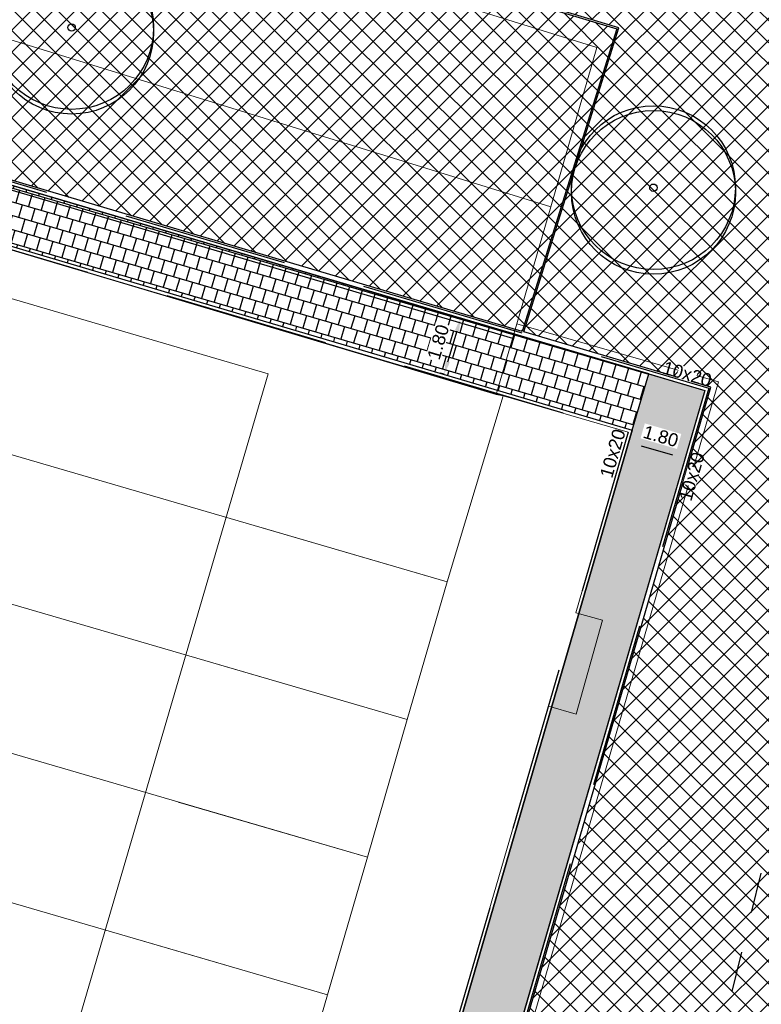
# Model space of a CAD drawing. Header units: metres. Extents: x 252743 to 254903, y 592696 to 593766.
# Tile 104 of 174: x 253924 to 253947, y 592952 to 592982. Entities that reach past the tile are written whole.
import ezdxf
from ezdxf.lldxf.tags import DXFTag

# ---------------------------------------------------------------- set-up
doc = ezdxf.new("R2010")
doc.units = ezdxf.units.M
for name, pattern in [('DASHED', [19.05, 12.7, -6.35]), ('IMPORT-KG-KADASTRAAL-SO _2_', [0]), ('IMPORT-KG-PERCEEL-SO _2_', [0]), ('JIS_02_1.2', [2.5, 1.25, -1.25])]:
    doc.linetypes.add(name, pattern=pattern)
for name, color, linetype, lineweight in [('132034000_dwg', 8, 'Continuous', 5), ('B-BH-KG-GRENS_KADASTRAAL-G', 250, 'IMPORT-KG-KADASTRAAL-SO _2_', 18), ('B-BH-KG-GRENS_PERCEEL-G', 250, 'IMPORT-KG-PERCEEL-SO _2_', 18), ('B-BH-VH-OPENVERHARDING-G', 250, 'Continuous', 18), ('N-woningen', 1, 'Continuous', 0)]:
    doc.layers.add(name, color=color, linetype=linetype, lineweight=lineweight)
doc.layers.add('ALGEMEEN HULP', color=6, linetype='Continuous', plot=False)
doc.layers.add('B-WE-KG-GRENS_PERCEEL-G', color=7, linetype='KG-PERCEEL-SO', lineweight=18, true_color=0x00a6ff)
for name, color, linetype in [('N-GR-ARC-GROENVOORZIENING-N', 82, 'Continuous'), ('N-GR-BOOM', 3, 'Continuous'), ('N-WB-ARC-BETONTEGEL 30X30', 8, 'Continuous'), ('N-WB-BAND OPSLUITBAND 10x20', 7, 'DASHED'), ('N-WB-BAND TEKST 200', 7, 'Continuous'), ('N-WB-KANTVERHARDING', 2, 'Continuous'), ('N-WB-MAATVOERING-VERHARDINGEN', 7, 'Continuous')]:
    doc.layers.add(name, color=color, linetype=linetype)
doc.layers.get('0').freeze()
doc.styles.add('N_STANDARD 200', font='arial.ttf', dxfattribs={"height": 0.4})
doc.styles.get("Standard").update_dxf_attribs({"font": 'simplex.shx'})
tags = doc.linetypes.add('KG-PERCEEL-SO', pattern='A,5.5,-2,["P",Standard,S=1.8,R=0,X=-0.5,Y=-0.9],-2,5.5,-2,[5,NLCS.SHX,S=0.75,R=0,X=0,Y=0],-2', length=19).pattern_tags.tags
tags[6] = DXFTag(74, 10)
doc.dimstyles.new('N_DIMENSION 200', dxfattribs={"dimtxt": 0.4, "dimasz": 0.4, "dimexe": 0.125, "dimexo": 0.125, "dimgap": 0.25, "dimtad": 1, "dimzin": 3, "dimdsep": 46, "dimtxsty": 'N_STANDARD 200', "dimcen": 0, "dimazin": 3, "dimtfac": 1, "dimtix": 1, "dimtmove": 2, "dimatfit": 3, "dimfxl": 0.125, "dimfxlon": 1, "dimtfill": 1, "dimtolj": 1, "dimtzin": 0, "dimarcsym": 0})

# ---------------------------------------------------------------- blocks, each defined once
blk = doc.blocks.new('*D453')
at = {"layer": 'Defpoints', "color": 0, "transparency": 16777216}
for p in [(253942.445, 592969.131), (253944.174, 592968.629), (253944.174, 592968.629)]:
    blk.add_point(p, dxfattribs=at)
at = {"layer": 'N-WB-MAATVOERING-VERHARDINGEN', "color": 0, "lineweight": -2, "transparency": 16777216}
for p, q in [((253942.445, 592969.131), (253942.411, 592969.011)), ((253942.83, 592969.02), (253943.79, 592968.741)), ((253944.174, 592968.629), (253944.139, 592968.509))]:
    blk.add_line(p, q, dxfattribs=at)
at = {"layer": 'N-WB-MAATVOERING-VERHARDINGEN', "color": 0, "transparency": 16777216}
for points in [[(253942.848, 592969.084), (253942.811, 592968.956), (253942.445, 592969.131)], [(253943.808, 592968.805), (253943.771, 592968.676), (253944.174, 592968.629)]]:
    blk.add_solid(points, dxfattribs=at)
at = {"layer": 'N-WB-MAATVOERING-VERHARDINGEN', "color": 0, "transparency": 16777216, "insert": (253943.436, 592969.316), "char_height": 0.4, "attachment_point": 5, "rotation": 343.7844, "style": 'N_STANDARD 200', "bg_fill": 3, "box_fill_scale": 1.1, "bg_fill_color": 256, "bg_fill_true_color": 13158600, "bg_fill_transparency": 0}
blk.add_mtext('\\A1;1.80', dxfattribs=at)
blk = doc.blocks.new('*D454')
at = {"layer": 'Defpoints', "color": 0, "transparency": 16777216}
for p in [(253937.282, 592972.947), (253937.282, 592972.947), (253936.771, 592971.221)]:
    blk.add_point(p, dxfattribs=at)
at = {"layer": 'N-WB-MAATVOERING-VERHARDINGEN', "color": 0, "lineweight": -2, "transparency": 16777216}
for p, q in [((253937.282, 592972.947), (253937.162, 592972.982)), ((253936.885, 592971.605), (253937.169, 592972.563)), ((253936.771, 592971.221), (253936.651, 592971.257))]:
    blk.add_line(p, q, dxfattribs=at)
at = {"layer": 'N-WB-MAATVOERING-VERHARDINGEN', "color": 0, "transparency": 16777216}
for points in [[(253937.105, 592972.582), (253937.232, 592972.544), (253937.282, 592972.947)], [(253936.821, 592971.624), (253936.948, 592971.586), (253936.771, 592971.221)]]:
    blk.add_solid(points, dxfattribs=at)
at = {"layer": 'N-WB-MAATVOERING-VERHARDINGEN', "color": 0, "transparency": 16777216, "insert": (253936.591, 592972.213), "char_height": 0.4, "attachment_point": 5, "rotation": 73.499, "style": 'N_STANDARD 200', "bg_fill": 3, "box_fill_scale": 1.1, "bg_fill_color": 256, "bg_fill_true_color": 13158600, "bg_fill_transparency": 0}
blk.add_mtext('\\A1;1.80', dxfattribs=at)
blk = doc.blocks.new("'BOOM")
for centre, radius in [((0, 0), 2.8), ((0.002, -0.159), 2.8), ((0, 0), 0.126)]:
    blk.add_circle(centre, radius)
blk = doc.blocks.new('132034000_dwg_GWW-CAD Brk tekening 12A-1381409-Plot dakaanzicht')
at = {"layer": 'B-BH-KG-GRENS_KADASTRAAL-G', "color": 253, "linetype": 'Continuous', "lineweight": 9, "flags": 128}
for points in [[(253906848, 592955226), (253908087, 592959457), (253909331, 592963688), (253910574, 592967918), (253911818, 592972149), (253913107, 592976539), (253914727, 592977181), (253918087, 592976649), (253938590, 592970557), (253936868, 592964839), (253931079, 592966528)], [(253936868, 592964839), (253935641, 592960603), (253929839, 592962296)], [(253935641, 592960603), (253934414, 592956367), (253928600, 592958064)], [(253934414, 592956367), (253933187, 592952131), (253927360, 592953832)], [(253933187, 592952131), (253931960, 592947895), (253926120, 592949600)]]:
    blk.add_lwpolyline(points, dxfattribs=at)
at = {"layer": 'B-BH-KG-GRENS_PERCEEL-G', "color": 253, "linetype": 'Continuous', "lineweight": 9}
for p, q in [((253935641, 592960603), (253929839, 592962296)), ((253934414, 592956367), (253928600, 592958064)), ((253933187, 592952131), (253927360, 592953832))]:
    blk.add_line(p, q, dxfattribs=at)
at = {"layer": 'B-BH-KG-GRENS_PERCEEL-G', "color": 253, "linetype": 'Continuous', "lineweight": 9, "flags": 128}
for points in [[(253911818, 592972149), (253913107, 592976539), (253914727, 592977181), (253918087, 592976649), (253938590, 592970557), (253936868, 592964839), (253931079, 592966528)], [(253931079, 592966528), (253936868, 592964839), (253935641, 592960603)], [(253929839, 592962296), (253935641, 592960603), (253934414, 592956367)], [(253928600, 592958064), (253934414, 592956367), (253933187, 592952131)], [(253927360, 592953832), (253933187, 592952131), (253931960, 592947895)]]:
    blk.add_lwpolyline(points, dxfattribs=at)
blk = doc.blocks.new('132034000_dwg_GWW-CAD Bgt tekening 12A-1381416-Plot dakaanzicht')
at = {"layer": 'B-BH-VH-OPENVERHARDING-G', "color": 253, "lineweight": 9, "flags": 128}
for points in [[(253918446, 592983064), (253940049, 592976375), (253939004, 592972777), (253938372, 592970601), (253913535, 592978000), (253913072, 592977902), (253912623, 592977754), (253912191, 592977559), (253911784, 592977319), (253911405, 592977036), (253911058, 592976714), (253910847, 592976479), (253914506, 592988214)], [(253937089, 592951073), (253939979, 592961009), (253940833, 592960769), (253941637, 592963661), (253940817, 592963889), (253942431, 592969440), (253938590, 592970557), (253938372, 592970601), (253939004, 592972777), (253945210, 592970988), (253927524, 592910172)]]:
    blk.add_lwpolyline(points, dxfattribs=at)
blk.add_lwpolyline([(253920823, 592987705), (253926009, 592986089), (253941472, 592981272), (253940049, 592976375), (253918446, 592983064), (253919894, 592987994)], close=True, dxfattribs=at)
blk = doc.blocks.new('132034000_dwg-1357416-Plot dakaanzicht')
for name in ['132034000_dwg_GWW-CAD Brk tekening 12A-1381409-Plot dakaanzicht', '132034000_dwg_GWW-CAD Bgt tekening 12A-1381416-Plot dakaanzicht']:
    blk.add_blockref(name, (0, 0))

msp = doc.modelspace()

# ---------------------------------------------------------------- hatches: boundary and pattern name
at = {"layer": 'N-GR-ARC-GROENVOORZIENING-N'}
h = msp.add_hatch(dxfattribs=at)
h.set_pattern_fill('ANSI37', color=256, scale=0.15)
edge = h.paths.add_edge_path()
edge.add_line((253915.232, 592989.988), (253915.232, 592989.989))
edge.add_line((253915.232, 592989.989), (253915.892, 592992.237))
edge.add_line((253915.892, 592992.237), (253916.007, 592992.627))
edge.add_arc((253921.537, 592991.053), 5.75, 72.7341, 164.1214, ccw=False)
edge.add_line((253923.244, 592996.544), (253937.166, 592992.427))
edge.add_line((253937.166, 592992.427), (253944.309, 592990.145))
edge.add_line((253944.309, 592990.145), (253948.927, 592988.664))
edge.add_line((253948.927, 592988.664), (253958.954, 592985.449))
edge.add_line((253958.954, 592985.449), (253969.203, 592982.166))
edge.add_line((253969.203, 592982.166), (253979.223, 592978.96))
edge.add_line((253979.223, 592978.96), (253980.12, 592978.673))
edge.add_line((253980.12, 592978.673), (253979.506, 592976.752))
edge.add_line((253979.506, 592976.752), (253983.842, 592975.357))
edge.add_line((253983.842, 592975.357), (253986.945, 592972.231))
edge.add_line((253986.945, 592972.231), (253988.101, 592968.399))
edge.add_line((253988.101, 592968.399), (253984.282, 592966.235))
edge.add_line((253984.282, 592966.235), (253981.708, 592964.592))
edge.add_line((253981.708, 592964.592), (253980.027, 592963.192))
edge.add_line((253980.027, 592963.192), (253978.633, 592961.746))
edge.add_line((253978.633, 592961.746), (253976.561, 592959.37))
edge.add_line((253976.561, 592959.37), (253973.99, 592956.369))
edge.add_line((253973.99, 592956.369), (253973.29, 592955.184))
edge.add_line((253973.29, 592955.184), (253972.831, 592953.905))
edge.add_line((253972.831, 592953.905), (253972.213, 592952.27))
edge.add_line((253972.213, 592952.27), (253971.568, 592950.646))
edge.add_line((253971.568, 592950.646), (253970.891, 592949.035))
edge.add_line((253970.891, 592949.035), (253970.364, 592947.834))
edge.add_line((253970.364, 592947.834), (253970.004, 592947.038))
edge.add_line((253970.004, 592947.038), (253969.451, 592945.849))
edge.add_line((253969.451, 592945.849), (253969.073, 592945.062))
edge.add_line((253969.073, 592945.062), (253968.687, 592944.277))
edge.add_line((253968.687, 592944.277), (253968.095, 592943.108))
edge.add_line((253968.095, 592943.108), (253967.691, 592942.332))
edge.add_line((253967.691, 592942.332), (253966.864, 592940.793))
edge.add_line((253966.864, 592940.793), (253966.439, 592940.03))
edge.add_line((253966.439, 592940.03), (253965.791, 592938.89))
edge.add_line((253965.791, 592938.89), (253965.031, 592937.57))
edge.add_line((253965.031, 592937.57), (253964.462, 592936.602))
edge.add_line((253964.462, 592936.602), (253963.888, 592935.64))
edge.add_line((253963.888, 592935.64), (253963.306, 592934.681))
edge.add_line((253963.306, 592934.681), (253962.123, 592932.776))
edge.add_line((253962.123, 592932.776), (253961.404, 592931.649))
edge.add_line((253961.404, 592931.649), (253960.296, 592929.951))
edge.add_line((253960.296, 592929.951), (253958.728, 592927.626))
edge.add_line((253958.728, 592927.626), (253957.444, 592925.786))
edge.add_line((253957.444, 592925.786), (253957.019, 592925.118))
edge.add_line((253957.019, 592925.118), (253956.305, 592924.199))
edge.add_line((253956.305, 592924.199), (253955.137, 592922.614))
edge.add_line((253955.137, 592922.614), (253954.369, 592921.745))
edge.add_line((253954.369, 592921.745), (253952.927, 592919.759))
edge.add_line((253952.927, 592919.759), (253951.859, 592918.379))
edge.add_line((253951.859, 592918.379), (253950.159, 592916.331))
edge.add_line((253950.159, 592916.331), (253949.469, 592915.501))
edge.add_line((253949.469, 592915.501), (253948.459, 592914.284))
edge.add_line((253948.459, 592914.284), (253947.442, 592913.182))
edge.add_line((253947.442, 592913.182), (253946.875, 592912.568))
edge.add_line((253946.875, 592912.568), (253945.282, 592910.842))
edge.add_line((253945.282, 592910.842), (253944.581, 592910.083))
edge.add_line((253944.581, 592910.083), (253942.673, 592908.016))
edge.add_line((253942.673, 592908.016), (253942.415, 592907.737))
edge.add_line((253942.415, 592907.737), (253941.652, 592907.043))
edge.add_line((253941.652, 592907.043), (253940.611, 592906.097))
edge.add_line((253940.611, 592906.097), (253939.416, 592905.011))
edge.add_line((253939.416, 592905.011), (253938.208, 592903.914))
edge.add_line((253938.208, 592903.914), (253936.562, 592902.418))
edge.add_line((253936.562, 592902.418), (253935.058, 592901.052))
edge.add_line((253935.058, 592901.052), (253927.397, 592910.405))
edge.add_line((253927.397, 592910.405), (253944.969, 592970.826))
edge.add_line((253944.969, 592970.826), (253939.226, 592972.528))
edge.add_line((253939.226, 592972.528), (253942.143, 592981.882))
edge.add_line((253942.143, 592981.882), (253915.232, 592989.988))
h = msp.add_hatch(dxfattribs=at)
h.set_pattern_fill('ANSI37', color=256, scale=0.15)
h.paths.add_polyline_path([(253915.218, 592989.941), (253942.081, 592981.849), (253939.176, 592972.535), (253912.435, 592980.464)])
at = {"layer": 'N-WB-ARC-BETONTEGEL 30X30'}
h = msp.add_hatch(dxfattribs=at)
h.set_pattern_fill('AR-B88', color=256, scale=0.002, angle=163.7, style=0)
h.set_pattern_definition([(163.7, (253944.78337, 592970.7248), (-0.114063, -0.390065), []), (253.7, (253944.78337, 592970.72481), (0.0809695, -0.4470963), [0.4064, -0.4064])])
h.paths.add_polyline_path([(253914.07, 592979.823), (253913.563, 592978.096), (253942.555, 592969.508), (253943.066, 592971.234)])
h = msp.add_hatch(dxfattribs=at)
h.set_pattern_fill('AR-B88', color=256, scale=0.002, angle=73.7, style=0)
h.set_pattern_definition([(73.7, (253944.78337, 592970.7248), (-0.3900649, 0.114063), []), (163.7, (253944.78337, 592970.72481), (-0.44709635, -0.0809695), [0.4064, -0.4064])])
h.paths.add_polyline_path([(253944.783, 592970.725), (253927.231, 592910.372), (253926.558, 592908.068), (253924.829, 592908.568), (253925.364, 592910.396), (253942.555, 592969.508), (253943.066, 592971.234)])

# ---------------------------------------------------------------- linework, layer by layer
at = {"layer": 'ALGEMEEN HULP'}
msp.add_line((253898.52, 592984.267), (253938.876, 592972.337), dxfattribs=at)
at = {"layer": 'B-WE-KG-GRENS_PERCEEL-G', "ltscale": 0.5}
for points in [[(253911.818, 592972.149), (253913.107, 592976.539), (253914.727, 592977.181), (253918.087, 592976.649), (253938.59, 592970.557), (253936.868, 592964.839)], [(253911.818, 592972.149), (253936.868, 592964.839)], [(253910.574, 592967.918), (253935.641, 592960.603)], [(253936.868, 592964.839), (253935.641, 592960.603)], [(253909.331, 592963.688), (253934.414, 592956.367)], [(253935.641, 592960.603), (253934.414, 592956.367)], [(253908.087, 592959.457), (253933.187, 592952.131)], [(253934.414, 592956.367), (253933.187, 592952.131)], [(253933.187, 592952.131), (253931.96, 592947.895)]]:
    msp.add_lwpolyline(points, dxfattribs=at)
at = {"layer": 'N-GR-ARC-GROENVOORZIENING-N'}
msp.add_lwpolyline([(253927.397, 592910.405), (253944.969, 592970.826), (253939.226, 592972.528), (253942.143, 592981.882), (253915.232, 592989.988), (253915.232, 592989.989), (253915.892, 592992.237), (253916.007, 592992.627, -0.421323), (253923.244, 592996.544), (253937.166, 592992.427), (253944.309, 592990.145), (253948.927, 592988.664)], format="xyb", dxfattribs=at)
msp.add_lwpolyline([(253915.218, 592989.941), (253942.081, 592981.849), (253939.176, 592972.535), (253912.435, 592980.464)], close=True, dxfattribs=at)
at = {"layer": 'N-WB-ARC-BETONTEGEL 30X30'}
for points in [[(253914.07, 592979.823), (253913.563, 592978.096), (253942.555, 592969.508), (253943.066, 592971.234)], [(253944.783, 592970.725), (253927.231, 592910.372), (253926.558, 592908.068), (253924.829, 592908.568), (253925.364, 592910.396), (253942.555, 592969.508), (253943.066, 592971.234)]]:
    msp.add_lwpolyline(points, close=True, dxfattribs=at)
at = {"layer": 'N-WB-BAND OPSLUITBAND 10x20', "ltscale": 0.4}
msp.add_line((253944.907, 592970.792), (253927.342, 592910.394), dxfattribs=at)
for points in [[(253912.373, 592980.43), (253944.907, 592970.792)], [(253913.631, 592977.972), (253942.431, 592969.44)], [(253942.431, 592969.44), (253925.296, 592910.52)]]:
    msp.add_lwpolyline(points, dxfattribs=at)
at = {"layer": 'N-WB-KANTVERHARDING'}
msp.add_line((253944.783, 592970.725), (253927.197, 592910.255), dxfattribs=at)
for points in [[(253912.344, 592980.334), (253944.783, 592970.725)], [(253913.563, 592978.096), (253942.555, 592969.508)], [(253942.555, 592969.508), (253925.364, 592910.396)]]:
    msp.add_lwpolyline(points, dxfattribs=at)
at = {"layer": 'N-WB-KANTVERHARDING', "linetype": 'JIS_02_1.2'}
msp.add_lwpolyline([(253951.089, 592964.917, -0.294783), (253958.934, 592964.897, -0.237262), (253962.96, 592955.133), (253962.983, 592949.148, -0.164081), (253959.153, 592940.263), (253954.337, 592934.632, -0.305023), (253947.997, 592933.379), (253943.933, 592936.129, -0.280008), (253942.676, 592940.089), (253947.657, 592960.565, -0.173161)], format="xyb", close=True, dxfattribs=at)
at = {"layer": 'N-woningen'}
for points in [[(253938.59, 592970.557), (253918.087, 592976.649), (253914.727, 592977.181), (253913.107, 592976.539), (253911.818, 592972.149), (253936.868, 592964.839), (253938.59, 592970.557)], [(253911.818, 592972.149), (253910.574, 592967.918), (253935.641, 592960.603), (253936.868, 592964.839), (253911.818, 592972.149)], [(253910.574, 592967.918), (253909.331, 592963.688), (253934.414, 592956.367), (253935.641, 592960.603), (253910.574, 592967.918)], [(253909.331, 592963.688), (253908.087, 592959.457), (253933.187, 592952.131), (253934.414, 592956.367), (253909.331, 592963.688)], [(253908.087, 592959.457), (253906.848, 592955.226), (253931.96, 592947.895), (253933.187, 592952.131), (253908.087, 592959.457)]]:
    msp.add_lwpolyline(points, close=True, dxfattribs=at)
at = {"layer": 'N-woningen', "color": 6}
msp.add_lwpolyline([(253919.15, 592974.813), (253904.207, 592923.807), (253916.423, 592920.228), (253931.366, 592971.234)], close=True, dxfattribs=at)

# ---------------------------------------------------------------- block references
at = {"layer": '132034000_dwg', "color": 253, "lineweight": 9, "xscale": 0.001, "yscale": 0.001, "zscale": 0.001}
msp.add_blockref('132034000_dwg-1357416-Plot dakaanzicht', (0, 0), dxfattribs=at)
at = {"layer": 'N-GR-BOOM', "xscale": 0.9, "yscale": 0.9, "zscale": 0.9}
for p in [(253925.321, 592981.891), (253943.206, 592976.962)]:
    msp.add_blockref("'BOOM", p, dxfattribs=at)

# ---------------------------------------------------------------- next in the draw order: texts
at = {"layer": 'N-WB-BAND TEKST 200', "char_height": 0.4, "width": 0.58497, "attachment_point": 8, "style": 'N_STANDARD 200', "bg_fill": 3, "box_fill_scale": 1, "bg_fill_color": 256, "bg_fill_transparency": 0}
for insert, rotation in [((253944.188, 592971.035), 343.8116), ((253942.152, 592968.731), 73.8116), ((253944.584, 592968.021), 73.8116)]:
    msp.add_mtext('10x20', dxfattribs=dict(at, insert=insert, rotation=rotation))

# ---------------------------------------------------------------- next in the draw order: dimensions: what is measured, and where the dimension line sits
at = {"layer": 'N-WB-MAATVOERING-VERHARDINGEN'}
dim = msp.add_aligned_dim(p1=(253936.771, 592971.221), p2=(253937.282, 592972.947), distance=0, dimstyle='N_DIMENSION 200', override={"dimfxl": 0.0125}, dxfattribs=at)
dim.commit()
dim.dimension.update_dxf_attribs({"geometry": '*D454', "text_midpoint": (253936.591, 592972.213)})

# ---------------------------------------------------------------- next in the draw order: dimensions: what is measured, and where the dimension line sits
dim = msp.add_aligned_dim(p1=(253942.445, 592969.131), p2=(253944.174, 592968.629), distance=0, dimstyle='N_DIMENSION 200', override={"dimfxl": 0.0125}, dxfattribs=at)
dim.commit()
dim.dimension.update_dxf_attribs({"geometry": '*D453', "text_midpoint": (253943.436, 592969.316)})

doc.saveas('drawing.dxf')
